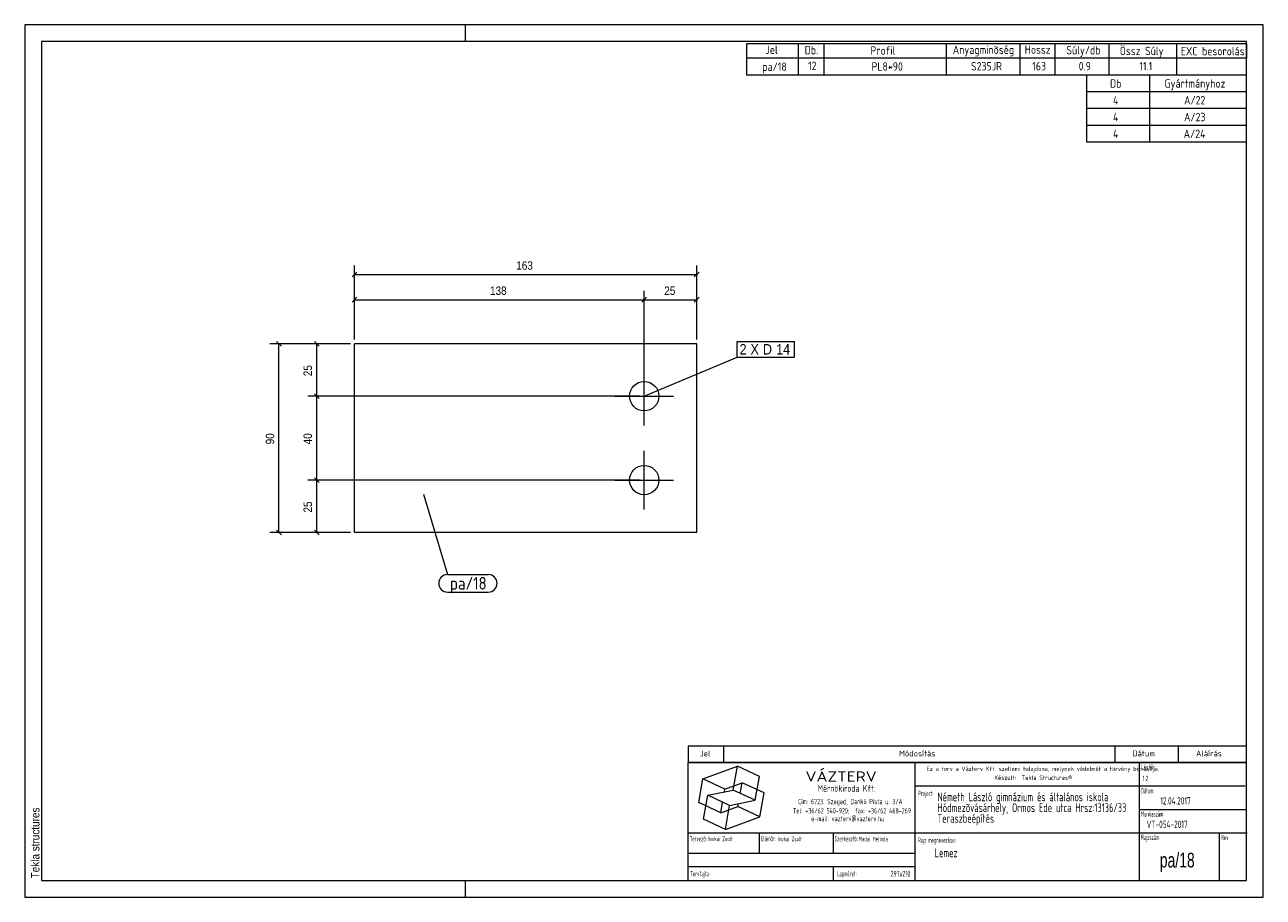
# Model space of a CAD drawing. Header units: millimetres. Extents: x 1 to 296, y 1 to 209.
import ezdxf

# ---------------------------------------------------------------- set-up
doc = ezdxf.new("R2010")
doc.units = ezdxf.units.MM
doc.linetypes.add('XKITLINE00', pattern=[0])
for name, color, linetype, lineweight in [('Bemassung', 1, 'Continuous', 0), ('Schrauben', 7, 'Continuous', 0), ('Schraubenbezeichnung', 5, 'Continuous', 0), ('Teil', 7, 'Continuous', 0), ('Text', 5, 'Continuous', 0), ('Ueberschrift', 7, 'Continuous', 0), ('Zeichnungsrahmen', 3, 'Continuous', 0)]:
    doc.layers.add(name, color=color, linetype=linetype, lineweight=lineweight)
doc.styles.add('ARIAL', font='ARIAL.TTF')
doc.styles.add('ISOCPEUR', font='ISOCPEUR.TTF')
doc.styles.add('ISOCPEUR_BOLD', font='ARIAL.TTF')
doc.styles.add('ISOCPUER', font='ARIAL.TTF')

msp = doc.modelspace()

# ---------------------------------------------------------------- linework, layer by layer
at = {"layer": 'Bemassung', "linetype": 'XKITLINE00', "lineweight": 0}
for p, q in [((79.55, 133.95), (79.55, 151.6)), ((161.05, 133.95), (161.05, 151.6)), ((80.12, 150.02), (78.98, 148.88)), ((79.55, 149.45), (161.05, 149.45)), ((161.62, 150.02), (160.48, 148.88)), ((79.55, 133.95), (79.55, 145.6)), ((148.55, 121.45), (148.55, 145.6)), ((148.55, 121.45), (148.55, 145.6)), ((161.05, 133.95), (161.05, 145.6)), ((80.12, 144.02), (78.98, 142.88)), ((79.55, 143.45), (148.55, 143.45)), ((149.12, 144.02), (147.98, 142.88)), ((149.12, 144.02), (147.98, 142.88)), ((148.55, 143.45), (161.05, 143.45)), ((161.62, 144.02), (160.48, 142.88)), ((78.55, 132.95), (59.4, 132.95)), ((60.98, 133.52), (62.12, 132.38)), ((61.55, 87.95), (61.55, 132.95)), ((78.55, 132.95), (68.4, 132.95)), ((69.98, 133.52), (71.12, 132.38)), ((70.55, 120.45), (70.55, 132.95)), ((69.98, 121.02), (71.12, 119.88)), ((69.98, 121.02), (71.12, 119.88)), ((147.55, 120.45), (68.4, 120.45)), ((147.55, 120.45), (68.4, 120.45)), ((70.55, 100.45), (70.55, 120.45)), ((147.55, 100.45), (68.4, 100.45)), ((147.55, 100.45), (68.4, 100.45)), ((69.98, 101.02), (71.12, 99.88)), ((69.98, 101.02), (71.12, 99.88)), ((70.55, 87.95), (70.55, 100.45)), ((60.98, 88.52), (62.12, 87.38)), ((69.98, 88.52), (71.12, 87.38)), ((78.55, 87.95), (59.4, 87.95)), ((78.55, 87.95), (68.4, 87.95))]:
    msp.add_line(p, q, dxfattribs=at)
at = {"layer": 'Bemassung'}
for p in [(79.55, 149.45), (161.05, 149.45), (79.55, 143.45), (148.55, 143.45), (148.55, 143.45), (161.05, 143.45), (61.55, 132.95), (70.55, 132.95), (70.55, 120.45), (70.55, 120.45), (70.55, 100.45), (70.55, 100.45), (61.55, 87.95), (70.55, 87.95)]:
    msp.add_point(p, dxfattribs=at)
at = {"layer": 'Schrauben', "linetype": 'XKITLINE00', "lineweight": 0}
for p, q in [((148.55, 113.45), (148.55, 127.45)), ((141.55, 120.45), (155.55, 120.45)), ((148.55, 93.45), (148.55, 107.45)), ((141.55, 100.45), (155.55, 100.45))]:
    msp.add_line(p, q, dxfattribs=at)
for centre in [(148.55, 120.45), (148.55, 100.45)]:
    msp.add_circle(centre, 3.5, dxfattribs=at)
at = {"layer": 'Schraubenbezeichnung', "linetype": 'XKITLINE00', "lineweight": 0}
for p, q in [((170.66, 133.48), (184.31, 133.48)), ((170.66, 129.78), (170.66, 133.48)), ((184.31, 129.78), (184.31, 133.48)), ((148.55, 120.45), (170.66, 129.78)), ((170.66, 129.78), (184.31, 129.78))]:
    msp.add_line(p, q, dxfattribs=at)
at = {"layer": 'Teil', "linetype": 'XKITLINE00', "lineweight": 0}
for p, q in [((161.05, 132.95), (79.55, 132.95)), ((79.55, 87.95), (79.55, 132.95)), ((161.05, 87.95), (161.05, 132.95)), ((161.05, 87.95), (79.55, 87.95))]:
    msp.add_line(p, q, dxfattribs=at)
at = {"layer": 'Text', "linetype": 'XKITLINE00', "lineweight": 0}
for p, q in [((96, 97.1), (101.69, 77.94)), ((101.69, 77.94), (111.4, 77.94)), ((101.69, 73.74), (111.4, 73.74))]:
    msp.add_line(p, q, dxfattribs=at)
for centre, start, end in [((101.69, 75.84), 90, 270), ((111.4, 75.84), 270, 90)]:
    msp.add_arc(centre, 2.1, start, end, dxfattribs=at)
at = {"layer": 'Ueberschrift', "linetype": 'XKITLINE00', "lineweight": 0}
for p, q in [((173, 204.54), (292, 204.54)), ((173, 201.04), (173, 204.54)), ((185.3, 201.04), (185.3, 204.54)), ((191.44, 201.04), (191.44, 204.54)), ((220.54, 201.04), (220.54, 204.54)), ((238.09, 201.05), (238.09, 204.55)), ((246.43, 201.04), (246.43, 204.54)), ((259.28, 201.04), (259.28, 204.54)), ((275.4, 201.02), (275.4, 204.52)), ((292, 204.54), (292, 201.04)), ((292, 201.04), (173, 201.04)), ((173, 197), (173, 201)), ((185.3, 197), (185.3, 201)), ((191.44, 197), (191.44, 201)), ((220.54, 197), (220.54, 201)), ((238.09, 197), (238.09, 201)), ((246.43, 197), (246.43, 201)), ((259.28, 197), (259.28, 201)), ((275.41, 197), (275.41, 201)), ((292, 197), (173, 197)), ((254, 193), (254, 197)), ((269, 193), (269, 197)), ((292, 193), (254, 193)), ((254, 189), (254, 193)), ((269, 189), (269, 193)), ((292, 189), (254, 189)), ((254, 185), (254, 189)), ((269, 185), (269, 189)), ((292, 185), (254, 185)), ((254, 181), (254, 185)), ((269, 181), (269, 185)), ((292, 181), (254, 181)), ((159, 37.07), (292, 37.07)), ((159, 37), (159, 33.14)), ((167.4, 37), (167.4, 33.14)), ((260.64, 37.07), (260.64, 33.21)), ((275.76, 37.07), (275.76, 33.21)), ((159, 33.22), (292, 33.22)), ((159, 33.14), (292, 33.14)), ((159, 5), (159, 33.14)), ((213.11, 5), (213.11, 33.14)), ((266.49, 5), (266.49, 33.14)), ((162.55, 29.24), (170.77, 32.23)), ((169.77, 26.55), (170.77, 32.23)), ((176, 29.79), (170.77, 32.23)), ((175, 24.11), (176, 29.79)), ((161.54, 23.55), (162.55, 29.24)), ((167.78, 26.8), (162.55, 29.24)), ((167.66, 26.12), (167.78, 26.8)), ((167.78, 26.8), (171.89, 28.3)), ((171.44, 25.76), (171.89, 28.3)), ((177.12, 25.86), (171.89, 28.3)), ((213.11, 27.54), (291.69, 27.54)), ((162.67, 19.62), (163.67, 25.3)), ((163.67, 25.3), (169.77, 26.55)), ((168.9, 22.86), (163.67, 25.3)), ((166.78, 21.11), (167.22, 23.65)), ((168.9, 22.86), (175, 24.11)), ((175, 24.11), (169.77, 26.55)), ((176.12, 20.17), (177.12, 25.86)), ((166.78, 21.11), (161.54, 23.55)), ((166.78, 21.11), (170.89, 22.61)), ((167.9, 17.18), (168.9, 22.86)), ((170.89, 22.61), (171.01, 23.29)), ((176.12, 20.17), (170.89, 22.61)), ((266.49, 21.94), (292, 21.94)), ((167.9, 17.18), (162.67, 19.62)), ((167.9, 17.18), (176.12, 20.17)), ((159, 16.34), (292.21, 16.34)), ((175.99, 11.48), (175.99, 16.39)), ((193.55, 16.39), (193.55, 11.49)), ((285.52, 16.28), (285.52, 5)), ((159.07, 11.49), (213.14, 11.49)), ((159.04, 8.34), (213.11, 8.34)), ((193.55, 8.31), (193.55, 5.13))]:
    msp.add_line(p, q, dxfattribs=at)
at = {"layer": 'Zeichnungsrahmen', "linetype": 'XKITLINE00', "lineweight": 0}
for p, q in [((296, 209), (1, 209)), ((1, 209), (1, 1)), ((106, 205), (106, 209)), ((296, 1), (296, 209)), ((292, 205), (5, 205)), ((5, 205), (5, 5)), ((292, 5), (292, 205)), ((5, 5), (292, 5)), ((106, 1), (106, 5)), ((1, 1), (296, 1))]:
    msp.add_line(p, q, dxfattribs=at)

# ---------------------------------------------------------------- texts
at = {"layer": 'Bemassung', "style": 'ISOCPUER', "width": 0.85}
for s, p in [('163', (118.07, 150.6)), ('138', (111.82, 144.6)), ('25', (153.32, 144.6))]:
    msp.add_text(s, height=2, dxfattribs=at).set_placement(p)
for s, p in [('25', (69.4, 125.22)), ('90', (60.4, 108.97)), ('40', (69.4, 108.97)), ('25', (69.4, 92.72))]:
    msp.add_text(s, height=2, rotation=90.0002, dxfattribs=at).set_placement(p)
at = {"layer": 'Schraubenbezeichnung', "style": 'ARIAL', "width": 0.85}
for s, p in [('2', (171.26, 130.38)), ('X', (173.87, 130.38)), ('D', (176.84, 130.38)), ('14', (180, 130.38))]:
    msp.add_text(s, height=2.5, dxfattribs=at).set_placement(p)
at = {"layer": 'Text', "style": 'ISOCPEUR', "width": 0.85}
msp.add_text('pa/18', height=3, dxfattribs=at).set_placement((102.29, 74.34))
at = {"layer": 'Ueberschrift'}
for s, height, style, width, p in [('Jel', 2, 'ISOCPEUR', 0.85, (177.44, 202.04)), ('Db.', 2, 'ISOCPEUR', 0.85, (186.78, 201.95)), ('Profil', 2, 'ISOCPEUR', 0.85, (202.44, 201.86)), ('Anyagminõség', 2, 'ISOCPEUR', 0.85, (222.06, 202.04)), ('Hossz', 2, 'ISOCPEUR', 0.85, (239.18, 202.08)), ('Súly/db', 2, 'ISOCPEUR', 0.85, (249.11, 201.94)), ('Össz Súly', 2, 'ISOCPEUR', 0.85, (261.83, 201.76)), ('EXC besorolás', 2, 'ISOCPEUR', 0.85, (276.36, 201.71)), ('pa/18', 2, 'ISOCPEUR', 0.85, (176.68, 198)), ('12', 2, 'ISOCPEUR', 0.85, (187.59, 198.19)), ('PL8*90', 2, 'ISOCPEUR', 0.85, (202.69, 198.05)), ('S235JR', 2, 'ISOCPEUR', 0.85, (226.39, 198.11)), ('163', 2, 'ISOCPEUR', 0.85, (240.97, 198.11)), ('0.9', 2, 'ISOCPEUR', 0.85, (252.04, 198.12)), ('11.1', 2, 'ISOCPEUR', 0.85, (266.5, 198.12)), ('Db', 2, 'ISOCPEUR', 0.85, (259.5, 194)), ('Gyártmányhoz', 2, 'ISOCPEUR', 0.85, (272.5, 194)), ('4', 2, 'ISOCPEUR', 0.85, (260.22, 190)), ('A/22', 2, 'ISOCPEUR', 0.85, (277.14, 190)), ('4', 2, 'ISOCPEUR', 0.85, (260.22, 186)), ('A/23', 2, 'ISOCPEUR', 0.85, (277.14, 186)), ('4', 2, 'ISOCPEUR', 0.85, (260.22, 182)), ('A/24', 2, 'ISOCPEUR', 0.85, (277.05, 182)), ('Jel', 1.4, 'ISOCPEUR', 0.85, (161.84, 34.58)), ('Módosítás', 1.4, 'ISOCPEUR', 0.85, (209.25, 34.58)), ('Dátum', 1.4, 'ISOCPEUR', 0.85, (264.86, 34.58)), ('Aláírás', 1.4, 'ISOCPEUR', 0.85, (280, 34.58)), ('Lépték:', 1.26, 'ISOCPEUR', 0.51, (266.96, 31.43)), ('VÁZTERV', 2.45, 'ISOCPEUR', 1.19, (186.96, 28.56)), ('Ez a terv a Vázterv Kft. szellemi tulajdona, melynek védelmét a törvény biztosítja.', 1.05, 'ISOCPEUR', 0.838832, (215.8, 31.11)), ('Készült:  Tekla Structures®', 1.05, 'ISOCPEUR', 0.838832, (231.96, 28.98)), ('1:2', 1.26, 'ISOCPEUR', 0.595, (267.27, 28.7)), ('Mérnökiroda Kft.', 1.61, 'ISOCPEUR', 0.68, (189.86, 26.15)), ('Dátum:', 1.26, 'ISOCPEUR', 0.51, (266.91, 25.76)), ('Cím: 6723. Szeged, Dankó Pista u. 3/A', 1.26, 'ISOCPEUR', 0.68, (185.24, 23.18)), ('Project:', 1.26, 'ISOCPEUR', 0.51, (213.81, 25.12)), ('Németh László gimnázium és általános iskola', 2.1, 'ISOCPEUR', 0.595, (218.39, 23.87)), ('Hódmezõvásárhely, Ormos Ede utca Hrsz:13136/33', 2.1, 'ISOCPEUR', 0.595, (218.4, 21.31)), ('12.04.2017', 1.75, 'ISOCPEUR', 0.595, (271.48, 23.11)), ('Tel: +36/62 540-920;  fax: +36/62 468-269', 1.26, 'ISOCPEUR', 0.68, (183.98, 20.99)), ('Teraszbeépítés', 2.1, 'ISOCPEUR', 0.595, (218.4, 18.75)), ('Munkaszám:', 1.26, 'ISOCPEUR', 0.51, (266.87, 20.23)), ('e-mail: vazterv@vazterv.hu', 1.26, 'ISOCPEUR', 0.68, (188.32, 19.12)), ('VT-054-2017', 1.75, 'ISOCPEUR', 0.595, (268.23, 17.51)), ('Tervezõ:', 1.26, 'ISOCPEUR', 0.51, (159.4, 14.32)), ('Inokai Zsolt', 1.12, 'ISOCPEUR', 0.595, (163.85, 14.37)), ('Ellenõr:', 1.26, 'ISOCPEUR', 0.51, (176.35, 14.35)), ('Inokai Zsolt', 1.12, 'ISOCPEUR', 0.595, (180.32, 14.35)), ('Szerkesztõ:', 1.26, 'ISOCPEUR', 0.51, (193.9, 14.32)), ('Madai Melinda', 1.12, 'ISOCPEUR', 0.595, (199.65, 14.33)), ('Rajz megnevezése:', 1.26, 'ISOCPEUR', 0.51, (213.8, 13.98)), ('Rajzszám:', 1.26, 'ISOCPEUR', 0.51, (266.92, 14.65)), ('Rev:', 1.26, 'ISOCPEUR', 0.51, (285.98, 14.62)), ('Lemez', 2.1, 'ISOCPEUR', 0.595, (217.73, 10.54)), ('pa/18', 3.5, 'ISOCPEUR_BOLD', 0.68, (271.36, 8.1)), ('Tervfajta:', 1.26, 'ISOCPEUR', 0.51, (159.53, 5.99)), ('Lapméret:', 1.26, 'ISOCPEUR', 0.51, (194.51, 5.99)), ('297x210', 1.4, 'ISOCPEUR', 0.595, (207.25, 5.89))]:
    msp.add_text(s, height=height, dxfattribs=dict(at, style=style, width=width)).set_placement(p)
at = {"layer": 'Zeichnungsrahmen', "style": 'ARIAL', "width": 0.85}
msp.add_text('Tekla structures', height=2, rotation=90, dxfattribs=at).set_placement((4.5, 5.5))

doc.saveas('drawing.dxf')
